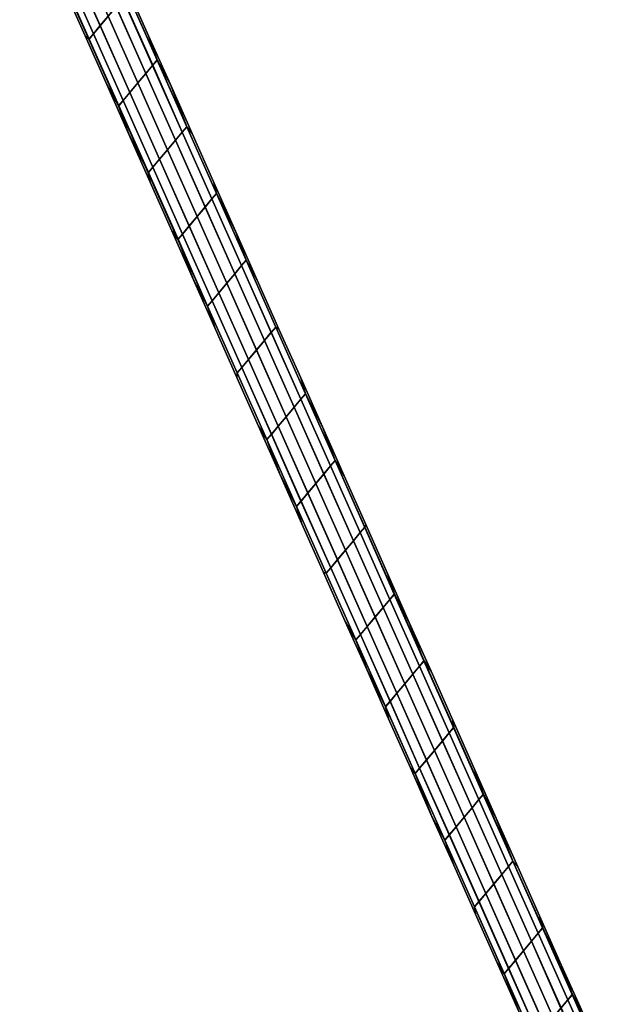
# Model space of a CAD drawing. Header units: centimetres. Extents: x 118 to 897, y -231 to 654.
# Tile 244 of 256: x 688 to 781, y -78 to 74. Entities that reach past the tile are written whole.
import ezdxf

# ---------------------------------------------------------------- set-up
doc = ezdxf.new("R2010")
doc.units = ezdxf.units.CM
doc.header["$MEASUREMENT"] = 0
doc.layers.add('Ben', color=254, linetype='Continuous')
doc.layers.add('IGES level 3', color=254, linetype='Continuous', true_color=0xcad1ee)

# ---------------------------------------------------------------- blocks, each defined once
blk = doc.blocks.new('A$C30CE010A')
at = {"layer": 'IGES level 3'}
mesh = blk.add_polyface(dxfattribs=at)
corners = [(47.26, 90.46, 582.98), (86.97, 90.46, 582.98), (126.68, 90.46, 582.98), (166.38, 90.46, 582.98), (206.09, 90.46, 582.98), (245.8, 90.46, 582.98), (285.51, 90.46, 582.98), (325.21, 90.46, 582.98), (333.1, 90.46, 581.83), (340.32, 90.46, 578.46), (346.28, 90.46, 573.16), (364.88, 90.46, 550.99), (383.49, 90.46, 528.82), (402.09, 90.46, 506.64), (400.58, 90.46, 506.21), (399.24, 90.46, 505.38), (398.19, 90.46, 504.2), (397.5, 90.46, 502.79), (378.89, 90.46, 524.96), (360.29, 90.46, 547.13), (341.68, 90.46, 569.3), (337.03, 90.46, 573.45), (331.38, 90.46, 576.08), (325.21, 90.46, 576.98), (285.51, 90.46, 576.98), (245.8, 90.46, 576.98), (206.09, 90.46, 576.98), (166.38, 90.46, 576.98), (126.68, 90.46, 576.98), (86.97, 90.46, 576.98), (47.26, 90.46, 576.98), (41.09, 90.46, 576.08), (35.45, 90.46, 573.45), (30.79, 90.46, 569.3), (12.19, 90.46, 547.13), (-6.42, 90.46, 524.96), (-25.02, 90.46, 502.79), (-25.71, 90.46, 504.2), (-26.77, 90.46, 505.38), (-28.1, 90.46, 506.21), (-29.62, 90.46, 506.64), (-11.01, 90.46, 528.82), (7.59, 90.46, 550.99), (26.19, 90.46, 573.16), (32.15, 90.46, 578.46), (39.37, 90.46, 581.83), (-25.38, 90.46, 507.35), (-28.8, 90.46, 507.35), (-25.38, 90.46, 506.72)]
mesh.append_faces([[corners[k] for k in face] for face in [(47, 46, 48, 48), (48, 39, 40, 40), (48, 38, 39, 39), (48, 36, 37, 37), (38, 48, 37, 37), (35, 36, 48, 48), (48, 40, 47, 47), (35, 46, 47, 47), (40, 41, 47, 47), (41, 35, 47, 47), (35, 41, 34, 34), (42, 34, 41, 41), (33, 34, 42, 42), (46, 35, 48, 48), (17, 18, 16, 16), (15, 16, 18, 18), (18, 14, 15, 15), (18, 13, 14, 14), (13, 18, 12, 12), (42, 43, 33, 33), (43, 32, 33, 33), (11, 12, 19, 19), (19, 12, 18, 18), (20, 11, 19, 19), (11, 20, 10, 10), (31, 32, 43, 43), (44, 30, 31, 31), (28, 29, 1, 2), (27, 28, 2, 3), (29, 30, 0, 1), (30, 45, 0, 0), (44, 45, 30, 30), (31, 43, 44, 44), (26, 27, 3, 4), (25, 26, 4, 5), (24, 25, 5, 6), (22, 10, 21, 21), (10, 20, 21, 21), (9, 10, 22, 22), (23, 24, 6, 7), (22, 23, 9, 9), (8, 9, 23, 23), (23, 7, 8, 8)]])
mesh = blk.add_polyface(dxfattribs=at)
corners = [(438.17, 84.1, 700.75), (438.86, 82.48, 699.93), (434.27, 82.01, 689.59), (433.58, 83.63, 690.42), (442.77, 84.58, 711.09), (443.46, 82.96, 710.27), (447.36, 85.05, 721.42), (448.05, 83.43, 720.6), (451.95, 85.53, 731.76), (452.64, 83.91, 730.94), (456.54, 86, 742.1), (457.23, 84.38, 741.27), (441.71, 85.68, 712.35), (437.12, 85.21, 702.01), (446.3, 86.16, 722.68), (450.89, 86.63, 733.02), (455.48, 87.11, 743.36), (440.48, 86.06, 713.82), (435.89, 85.59, 703.48), (445.07, 86.54, 724.15), (449.66, 87.01, 734.49), (454.25, 87.49, 744.82), (458.84, 87.96, 755.16), (460.07, 87.58, 753.69), (439.24, 85.67, 715.29), (434.65, 85.2, 704.95), (443.83, 86.15, 725.63), (448.42, 86.62, 735.96), (453.01, 87.1, 746.3), (457.6, 87.57, 756.63), (438.19, 84.57, 716.54), (433.6, 84.09, 706.2), (442.78, 85.04, 726.88), (447.37, 85.52, 737.21), (451.96, 85.99, 747.55), (456.55, 86.47, 757.88), (442.09, 83.4, 727.7), (437.5, 82.92, 717.37), (446.68, 83.87, 738.04), (451.27, 84.35, 748.37), (455.86, 84.82, 758.71), (437.49, 80.42, 696.02), (434.13, 80.07, 688.44), (440.86, 80.77, 703.59), (444.22, 81.11, 711.16), (447.58, 81.46, 718.73), (450.94, 81.81, 726.3), (454.31, 82.16, 733.87), (457.67, 82.51, 741.44), (432.91, 82.44, 707.03), (434.28, 80.75, 710.91), (437.63, 81.1, 718.46), (440.99, 81.45, 726.02), (447.7, 82.14, 741.13), (451.06, 82.49, 748.68), (444.34, 81.79, 733.57), (454.41, 82.84, 756.24), (457.77, 83.18, 763.79)]
mesh.append_faces([[corners[k] for k in face] for face in [(0, 1, 2, 3), (4, 5, 1, 0), (6, 7, 5, 4), (8, 9, 7, 6), (10, 11, 9, 8), (12, 4, 0, 13), (14, 6, 4, 12), (15, 8, 6, 14), (16, 10, 8, 15), (17, 12, 13, 18), (19, 14, 12, 17), (20, 15, 14, 19), (21, 16, 15, 20), (22, 23, 16, 21), (24, 17, 18, 25), (26, 19, 17, 24), (27, 20, 19, 26), (28, 21, 20, 27), (29, 22, 21, 28), (30, 24, 25, 31), (32, 26, 24, 30), (33, 27, 26, 32), (34, 28, 27, 33), (35, 29, 28, 34), (36, 32, 30, 37), (38, 33, 32, 36), (39, 34, 33, 38), (40, 35, 34, 39), (41, 42, 2, 1), (43, 5, 44, 44), (45, 44, 5, 7), (46, 9, 47, 47), (48, 47, 9, 11), (7, 46, 45, 45), (1, 43, 41, 41), (7, 9, 46, 46), (1, 5, 43, 43), (37, 49, 50, 51), (36, 37, 51, 52), (39, 38, 53, 54), (38, 36, 52, 55), (40, 39, 54, 56), (55, 53, 38, 38), (56, 57, 40, 40)]])
mesh = blk.add_polyface(dxfattribs=at)
corners = [(419.81, 82.2, 659.41), (420.5, 80.58, 658.59), (415.91, 80.1, 648.25), (415.22, 81.73, 649.07), (424.4, 82.68, 669.74), (425.09, 81.06, 668.92), (428.99, 83.15, 680.08), (429.68, 81.53, 679.26), (433.58, 83.63, 690.42), (434.27, 82.01, 689.59), (418.75, 83.31, 660.67), (414.16, 82.83, 650.33), (423.34, 83.78, 671), (427.94, 84.26, 681.34), (432.53, 84.73, 691.68), (437.12, 85.21, 702.01), (438.17, 84.1, 700.75), (417.52, 83.68, 662.14), (412.93, 83.21, 651.8), (422.11, 84.16, 672.47), (426.7, 84.63, 682.81), (431.29, 85.11, 693.14), (435.89, 85.59, 703.48), (416.28, 83.3, 663.61), (411.69, 82.82, 653.27), (420.88, 83.77, 673.95), (425.47, 84.25, 684.28), (430.06, 84.72, 694.62), (434.65, 85.2, 704.95), (415.24, 82.19, 664.86), (410.64, 81.72, 654.52), (419.83, 82.67, 675.2), (424.42, 83.14, 685.53), (429.01, 83.62, 695.87), (433.6, 84.09, 706.2), (419.13, 81.02, 676.02), (414.54, 80.54, 665.69), (423.73, 81.49, 686.36), (428.32, 81.97, 696.69), (432.91, 82.44, 707.03), (437.5, 82.92, 717.37), (438.19, 84.57, 716.54), (420.68, 78.68, 658.16), (417.32, 78.33, 650.59), (424.04, 79.03, 665.73), (427.4, 79.37, 673.3), (430.77, 79.72, 680.87), (434.13, 80.07, 688.44), (413.95, 77.98, 643.02), (411.32, 79.63, 637.91), (420.86, 79.36, 680.69), (424.21, 79.71, 688.25), (427.57, 80.06, 695.8), (414.14, 78.67, 665.58), (417.5, 79.01, 673.14), (430.92, 80.4, 703.36), (434.28, 80.75, 710.91)]
mesh.append_faces([[corners[k] for k in face] for face in [(0, 1, 2, 3), (4, 5, 1, 0), (6, 7, 5, 4), (8, 9, 7, 6), (10, 0, 3, 11), (12, 4, 0, 10), (13, 6, 4, 12), (14, 8, 6, 13), (15, 16, 8, 14), (17, 10, 11, 18), (19, 12, 10, 17), (20, 13, 12, 19), (21, 14, 13, 20), (22, 15, 14, 21), (23, 17, 18, 24), (25, 19, 17, 23), (26, 20, 19, 25), (27, 21, 20, 26), (28, 22, 21, 27), (29, 23, 24, 30), (31, 25, 23, 29), (32, 26, 25, 31), (33, 27, 26, 32), (34, 28, 27, 33), (35, 31, 29, 36), (37, 32, 31, 35), (38, 33, 32, 37), (39, 34, 33, 38), (40, 41, 34, 39), (42, 43, 2, 1), (44, 42, 1, 5), (45, 7, 46, 46), (47, 46, 7, 9), (5, 45, 44, 44), (2, 43, 48, 48), (48, 49, 2, 2), (45, 5, 7, 7), (37, 35, 50, 51), (38, 37, 51, 52), (35, 36, 53, 54), (54, 50, 35, 35), (52, 55, 38, 38), (39, 38, 55, 55), (56, 39, 55, 55)]])
mesh = blk.add_polyface(dxfattribs=at)
corners = [(396.86, 79.82, 607.73), (397.55, 78.2, 606.91), (392.95, 77.73, 596.57), (392.27, 79.35, 597.39), (401.45, 80.3, 618.06), (402.14, 78.68, 617.24), (406.04, 80.78, 628.4), (406.73, 79.15, 627.58), (410.63, 81.25, 638.74), (411.32, 79.63, 637.91), (415.22, 81.73, 649.07), (415.91, 80.1, 648.25), (395.8, 80.93, 608.99), (391.21, 80.45, 598.65), (400.39, 81.4, 619.32), (404.98, 81.88, 629.66), (409.57, 82.36, 640), (414.16, 82.83, 650.33), (394.57, 81.31, 610.46), (389.98, 80.83, 600.12), (399.16, 81.78, 620.79), (403.75, 82.26, 631.13), (408.34, 82.73, 641.46), (412.93, 83.21, 651.8), (393.33, 80.92, 611.93), (388.74, 80.44, 601.59), (397.92, 81.39, 622.27), (402.51, 81.87, 632.6), (407.1, 82.35, 642.94), (411.69, 82.82, 653.27), (396.87, 80.29, 623.52), (392.28, 79.81, 613.18), (401.46, 80.77, 633.85), (406.05, 81.24, 644.19), (410.64, 81.72, 654.52), (396.18, 78.64, 624.34), (391.59, 78.17, 614.01), (400.77, 79.12, 634.68), (405.36, 79.59, 645.01), (409.95, 80.07, 655.35), (414.54, 80.54, 665.69), (415.24, 82.19, 664.86), (390.42, 75.54, 590.03), (393.78, 75.89, 597.6), (397.14, 76.24, 605.17), (400.5, 76.59, 612.74), (403.87, 76.94, 620.31), (410.59, 77.63, 635.45), (407.23, 77.29, 627.88), (413.95, 77.98, 643.02), (390.66, 76.24, 612.7), (394.01, 76.58, 620.26), (397.37, 76.93, 627.81), (400.72, 77.28, 635.36), (404.08, 77.62, 642.92), (407.43, 77.97, 650.47), (410.79, 78.32, 658.03), (414.14, 78.67, 665.58)]
mesh.append_faces([[corners[k] for k in face] for face in [(0, 1, 2, 3), (4, 5, 1, 0), (6, 7, 5, 4), (8, 9, 7, 6), (10, 11, 9, 8), (12, 0, 3, 13), (14, 4, 0, 12), (15, 6, 4, 14), (16, 8, 6, 15), (17, 10, 8, 16), (18, 12, 13, 19), (20, 14, 12, 18), (21, 15, 14, 20), (22, 16, 15, 21), (23, 17, 16, 22), (24, 18, 19, 25), (26, 20, 18, 24), (27, 21, 20, 26), (28, 22, 21, 27), (29, 23, 22, 28), (30, 26, 24, 31), (32, 27, 26, 30), (33, 28, 27, 32), (34, 29, 28, 33), (35, 30, 31, 36), (37, 32, 30, 35), (38, 33, 32, 37), (39, 34, 33, 38), (40, 41, 34, 39), (42, 2, 43, 43), (44, 43, 2, 1), (44, 1, 45, 45), (45, 5, 46, 46), (47, 48, 7, 9), (47, 9, 49, 49), (48, 46, 5, 7), (45, 1, 5, 5), (35, 36, 50, 51), (37, 35, 52, 53), (39, 38, 54, 55), (40, 39, 56, 57), (38, 37, 53, 54), (51, 52, 35, 35), (55, 56, 39, 39)]])
mesh = blk.add_polyface(dxfattribs=at)
corners = [(438.2, 77.54, 716.53), (437.51, 79.16, 717.35), (432.92, 78.69, 707.02), (433.61, 77.07, 706.2), (442.79, 78.02, 726.87), (442.1, 79.64, 727.69), (447.38, 78.49, 737.2), (446.69, 80.12, 738.03), (451.97, 78.97, 747.54), (451.28, 80.59, 748.36), (456.56, 79.44, 757.88), (455.87, 81.07, 758.7), (439.25, 76.44, 715.27), (434.66, 75.96, 704.94), (443.85, 76.91, 725.61), (448.44, 77.39, 735.94), (453.03, 77.86, 746.28), (457.62, 78.34, 756.62), (440.49, 76.06, 713.8), (435.9, 75.59, 703.47), (445.08, 76.54, 724.14), (449.67, 77.01, 734.48), (454.26, 77.49, 744.81), (458.85, 77.96, 755.15), (441.72, 76.45, 712.33), (437.13, 75.97, 701.99), (446.31, 76.92, 722.67), (450.9, 77.4, 733), (455.5, 77.87, 743.34), (442.77, 77.55, 711.08), (438.18, 77.08, 700.74), (447.36, 78.03, 721.42), (451.95, 78.5, 731.75), (456.55, 78.98, 742.09), (438.87, 78.73, 699.92), (433.59, 76.6, 690.41), (434.28, 78.25, 689.58), (443.46, 79.2, 710.25), (448.06, 79.68, 720.59), (452.65, 80.15, 730.93), (457.24, 80.63, 741.26), (437.63, 81.1, 718.46), (434.28, 80.75, 710.91), (440.99, 81.45, 726.02), (444.34, 81.79, 733.57), (447.7, 82.14, 741.13), (454.41, 82.84, 756.24), (451.06, 82.49, 748.68), (457.77, 83.18, 763.79), (434.13, 80.07, 688.44), (437.49, 80.42, 696.02), (440.86, 80.77, 703.59), (447.58, 81.46, 718.73), (450.94, 81.81, 726.3), (454.31, 82.16, 733.87), (457.67, 82.51, 741.44), (444.22, 81.11, 711.16)]
mesh.append_faces([[corners[k] for k in face] for face in [(0, 1, 2, 3), (4, 5, 1, 0), (6, 7, 5, 4), (8, 9, 7, 6), (10, 11, 9, 8), (12, 0, 3, 13), (14, 4, 0, 12), (15, 6, 4, 14), (16, 8, 6, 15), (17, 10, 8, 16), (18, 12, 13, 19), (20, 14, 12, 18), (21, 15, 14, 20), (22, 16, 15, 21), (23, 17, 16, 22), (24, 18, 19, 25), (26, 20, 18, 24), (27, 21, 20, 26), (28, 22, 21, 27), (29, 24, 25, 30), (31, 26, 24, 29), (32, 27, 26, 31), (33, 28, 27, 32), (34, 30, 35, 36), (37, 29, 30, 34), (38, 31, 29, 37), (39, 32, 31, 38), (40, 33, 32, 39), (41, 42, 2, 1), (43, 5, 44, 44), (44, 7, 45, 45), (43, 41, 1, 5), (46, 47, 9, 11), (46, 11, 48, 48), (47, 45, 7, 9), (5, 7, 44, 44), (34, 36, 49, 50), (51, 34, 50, 50), (39, 38, 52, 53), (40, 39, 54, 55), (38, 37, 56, 52), (53, 54, 39, 39), (51, 56, 37, 37), (51, 37, 34, 34)]])
mesh = blk.add_polyface(dxfattribs=at)
corners = [(374.59, 75.83, 555.23), (374.78, 74.82, 555), (372.48, 74.58, 549.83), (372.3, 75.59, 550.06), (374.32, 76.65, 555.55), (373.9, 77.45, 556.05), (378.49, 77.92, 566.38), (379.18, 76.3, 565.56), (383.08, 78.4, 576.72), (383.77, 76.78, 575.9), (387.67, 78.87, 587.06), (388.36, 77.25, 586.23), (392.27, 79.35, 597.39), (392.95, 77.73, 596.57), (373.42, 78.07, 556.62), (372.84, 78.55, 557.31), (377.43, 79.03, 567.64), (382.03, 79.5, 577.98), (386.62, 79.98, 588.32), (391.21, 80.45, 598.65), (372.25, 78.83, 558.02), (371.61, 78.93, 558.78), (376.2, 79.41, 569.11), (380.79, 79.88, 579.45), (385.39, 80.36, 589.78), (389.98, 80.83, 600.12), (379.56, 79.49, 580.92), (374.97, 79.02, 570.59), (384.15, 79.97, 591.26), (388.74, 80.44, 601.59), (378.51, 78.39, 582.17), (373.92, 77.91, 571.84), (383.1, 78.86, 592.51), (387.69, 79.34, 602.84), (392.28, 79.81, 613.18), (393.33, 80.92, 611.93), (377.82, 76.74, 583), (373.22, 76.27, 572.66), (382.41, 77.22, 593.33), (387, 77.69, 603.67), (391.59, 78.17, 614.01), (376.97, 74.15, 559.74), (380.33, 74.5, 567.32), (383.69, 74.85, 574.89), (373.6, 73.8, 552.17), (387.05, 75.2, 582.46), (390.42, 75.54, 590.03), (377.23, 74.85, 582.48), (380.59, 75.19, 590.04), (383.95, 75.54, 597.59), (387.3, 75.89, 605.15), (390.66, 76.24, 612.7), (373.88, 74.5, 574.93)]
mesh.append_faces([[corners[k] for k in face] for face in [(0, 1, 2, 3), (4, 5, 6, 6), (7, 0, 4, 4), (6, 7, 4, 4), (8, 9, 7, 6), (10, 11, 9, 8), (12, 13, 11, 10), (14, 15, 16, 16), (6, 5, 14, 14), (16, 6, 14, 14), (17, 8, 6, 16), (18, 10, 8, 17), (19, 12, 10, 18), (20, 21, 22, 22), (16, 15, 20, 20), (22, 16, 20, 20), (23, 17, 16, 22), (24, 18, 17, 23), (25, 19, 18, 24), (26, 23, 22, 27), (28, 24, 23, 26), (29, 25, 24, 28), (30, 26, 27, 31), (32, 28, 26, 30), (33, 29, 28, 32), (34, 35, 29, 33), (36, 30, 31, 37), (38, 32, 30, 36), (39, 33, 32, 38), (40, 34, 33, 39), (41, 7, 42, 42), (43, 42, 7, 9), (41, 44, 1, 1), (41, 1, 7, 7), (45, 43, 9, 11), (45, 11, 46, 46), (2, 1, 44, 44), (1, 0, 7, 7), (46, 11, 13, 13), (38, 36, 47, 48), (39, 38, 49, 50), (40, 39, 50, 51), (36, 37, 52, 47), (48, 49, 38, 38)]])
mesh = blk.add_polyface(dxfattribs=at)
corners = [(415.24, 75.17, 664.85), (414.55, 76.79, 665.67), (409.96, 76.31, 655.34), (410.65, 74.69, 654.52), (419.83, 75.64, 675.19), (419.14, 77.26, 676.01), (424.42, 76.12, 685.52), (423.73, 77.74, 686.35), (429.01, 76.59, 695.86), (428.33, 78.21, 696.68), (433.61, 77.07, 706.2), (432.92, 78.69, 707.02), (416.3, 74.06, 663.59), (411.71, 73.59, 653.26), (420.89, 74.54, 673.93), (425.48, 75.01, 684.26), (430.07, 75.49, 694.6), (434.66, 75.96, 704.94), (417.53, 73.68, 662.12), (412.94, 73.21, 651.79), (422.12, 74.16, 672.46), (426.71, 74.63, 682.8), (431.3, 75.11, 693.13), (435.9, 75.59, 703.47), (418.77, 74.07, 660.65), (414.18, 73.6, 650.31), (423.36, 74.55, 670.99), (427.95, 75.02, 681.32), (432.54, 75.5, 691.66), (437.13, 75.97, 701.99), (419.82, 75.18, 659.4), (415.23, 74.7, 649.06), (424.41, 75.65, 669.74), (429, 76.13, 680.07), (433.59, 76.6, 690.41), (438.18, 77.08, 700.74), (415.92, 76.35, 648.24), (410.64, 74.23, 638.73), (411.33, 75.87, 637.9), (420.51, 76.82, 658.57), (425.1, 77.3, 668.91), (429.69, 77.78, 679.25), (434.28, 78.25, 689.58), (417.5, 79.01, 673.14), (414.14, 78.67, 665.58), (420.86, 79.36, 680.69), (424.21, 79.71, 688.25), (427.57, 80.06, 695.8), (434.28, 80.75, 710.91), (430.92, 80.4, 703.36), (417.32, 78.33, 650.59), (420.68, 78.68, 658.16), (424.04, 79.03, 665.73), (430.77, 79.72, 680.87), (434.13, 80.07, 688.44), (427.4, 79.37, 673.3), (410.59, 77.63, 635.45), (413.95, 77.98, 643.02)]
mesh.append_faces([[corners[k] for k in face] for face in [(0, 1, 2, 3), (4, 5, 1, 0), (6, 7, 5, 4), (8, 9, 7, 6), (10, 11, 9, 8), (12, 0, 3, 13), (14, 4, 0, 12), (15, 6, 4, 14), (16, 8, 6, 15), (17, 10, 8, 16), (18, 12, 13, 19), (20, 14, 12, 18), (21, 15, 14, 20), (22, 16, 15, 21), (23, 17, 16, 22), (24, 18, 19, 25), (26, 20, 18, 24), (27, 21, 20, 26), (28, 22, 21, 27), (29, 23, 22, 28), (30, 24, 25, 31), (32, 26, 24, 30), (33, 27, 26, 32), (34, 28, 27, 33), (35, 29, 28, 34), (36, 31, 37, 38), (39, 30, 31, 36), (40, 32, 30, 39), (41, 33, 32, 40), (42, 34, 33, 41), (43, 44, 1, 5), (45, 7, 46, 46), (47, 46, 7, 9), (5, 45, 43, 43), (45, 5, 7, 7), (11, 48, 49, 49), (9, 11, 49, 47), (39, 36, 50, 51), (40, 39, 51, 52), (42, 41, 53, 54), (41, 40, 55, 53), (36, 38, 56, 57), (57, 50, 36, 36), (52, 55, 40, 40)]])
mesh = blk.add_polyface(dxfattribs=at)
corners = [(396.88, 73.27, 623.51), (396.19, 74.89, 624.33), (391.6, 74.41, 613.99), (392.29, 72.79, 613.17), (401.47, 73.74, 633.84), (400.78, 75.36, 634.67), (406.06, 74.22, 644.18), (405.37, 75.84, 645), (410.65, 74.69, 654.52), (409.96, 76.31, 655.34), (393.35, 71.69, 611.91), (387.7, 72.32, 602.84), (388.75, 71.21, 601.58), (397.94, 72.16, 622.25), (402.53, 72.64, 632.58), (407.12, 73.11, 642.92), (411.71, 73.59, 653.26), (394.58, 71.31, 610.44), (389.99, 70.83, 600.11), (399.17, 71.78, 620.78), (403.76, 72.26, 631.12), (408.35, 72.73, 641.45), (412.94, 73.21, 651.79), (395.81, 71.7, 608.97), (391.22, 71.22, 598.63), (400.4, 72.17, 619.31), (405, 72.65, 629.64), (409.59, 73.12, 639.98), (414.18, 73.6, 650.31), (396.86, 72.8, 607.72), (392.27, 72.33, 597.38), (401.45, 73.28, 618.06), (406.04, 73.75, 628.39), (410.64, 74.23, 638.73), (415.23, 74.7, 649.06), (392.96, 73.97, 596.56), (387.68, 71.85, 587.05), (388.37, 73.5, 586.22), (397.56, 74.45, 606.89), (402.15, 74.92, 617.23), (406.74, 75.4, 627.57), (411.33, 75.87, 637.9), (390.66, 76.24, 612.7), (394.01, 76.58, 620.26), (397.37, 76.93, 627.81), (404.08, 77.62, 642.92), (400.72, 77.28, 635.36), (407.43, 77.97, 650.47), (414.14, 78.67, 665.58), (410.79, 78.32, 658.03), (414.55, 76.79, 665.67), (390.42, 75.54, 590.03), (393.78, 75.89, 597.6), (397.14, 76.24, 605.17), (403.87, 76.94, 620.31), (407.23, 77.29, 627.88), (410.59, 77.63, 635.45), (400.5, 76.59, 612.74)]
mesh.append_faces([[corners[k] for k in face] for face in [(0, 1, 2, 3), (4, 5, 1, 0), (6, 7, 5, 4), (8, 9, 7, 6), (10, 3, 11, 12), (13, 0, 3, 10), (14, 4, 0, 13), (15, 6, 4, 14), (16, 8, 6, 15), (17, 10, 12, 18), (19, 13, 10, 17), (20, 14, 13, 19), (21, 15, 14, 20), (22, 16, 15, 21), (23, 17, 18, 24), (25, 19, 17, 23), (26, 20, 19, 25), (27, 21, 20, 26), (28, 22, 21, 27), (29, 23, 24, 30), (31, 25, 23, 29), (32, 26, 25, 31), (33, 27, 26, 32), (34, 28, 27, 33), (35, 30, 36, 37), (38, 29, 30, 35), (39, 31, 29, 38), (40, 32, 31, 39), (41, 33, 32, 40), (42, 2, 43, 43), (43, 1, 44, 44), (45, 46, 5, 7), (45, 7, 47, 47), (46, 44, 1, 5), (48, 49, 9, 50), (9, 49, 47, 47), (43, 2, 1, 1), (47, 7, 9, 9), (35, 37, 51, 52), (38, 35, 52, 53), (40, 39, 54, 55), (41, 40, 55, 56), (39, 38, 53, 57), (57, 54, 39, 39)]])
mesh = blk.add_polyface(dxfattribs=at)
corners = [(378.51, 71.37, 582.16), (377.83, 72.99, 582.99), (373.23, 72.51, 572.65), (373.92, 70.89, 571.83), (383.11, 71.84, 592.5), (382.42, 73.46, 593.32), (387.7, 72.32, 602.84), (387.01, 73.94, 603.66), (392.29, 72.79, 613.17), (391.6, 74.41, 613.99), (379.57, 70.26, 580.9), (374.98, 69.79, 570.57), (384.16, 70.74, 591.24), (388.75, 71.21, 601.58), (370.99, 69.03, 559.52), (371.62, 68.93, 558.76), (376.21, 69.41, 569.1), (380.8, 69.88, 579.44), (385.39, 70.36, 589.77), (389.99, 70.83, 600.11), (377.45, 69.8, 567.63), (372.86, 69.32, 557.29), (382.04, 70.27, 577.96), (386.63, 70.75, 588.3), (391.22, 71.22, 598.63), (373.43, 69.81, 556.6), (373.91, 70.42, 556.04), (378.5, 70.9, 566.38), (383.09, 71.38, 576.71), (387.68, 71.85, 587.05), (392.27, 72.33, 597.38), (374.6, 72.07, 555.21), (374.33, 71.24, 555.54), (372.03, 71, 550.37), (372.3, 71.83, 550.05), (371.61, 70.19, 550.87), (379.19, 72.55, 565.55), (383.78, 73.02, 575.89), (388.37, 73.5, 586.22), (374.78, 73.06, 555), (372.49, 72.82, 549.83), (377.23, 74.85, 582.48), (373.88, 74.5, 574.93), (380.59, 75.19, 590.04), (383.95, 75.54, 597.59), (387.3, 75.89, 605.15), (390.66, 76.24, 612.7), (380.33, 74.5, 567.32), (383.69, 74.85, 574.89), (387.05, 75.2, 582.46), (376.97, 74.15, 559.74), (373.6, 73.8, 552.17), (390.42, 75.54, 590.03)]
mesh.append_faces([[corners[k] for k in face] for face in [(0, 1, 2, 3), (4, 5, 1, 0), (6, 7, 5, 4), (8, 9, 7, 6), (10, 0, 3, 11), (12, 4, 0, 10), (13, 6, 4, 12), (14, 15, 16, 16), (16, 11, 14, 14), (17, 10, 11, 16), (18, 12, 10, 17), (19, 13, 12, 18), (20, 16, 15, 21), (22, 17, 16, 20), (23, 18, 17, 22), (24, 19, 18, 23), (25, 26, 27, 27), (20, 21, 25, 25), (27, 20, 25, 25), (28, 22, 20, 27), (29, 23, 22, 28), (30, 24, 23, 29), (31, 32, 33, 34), (32, 26, 35, 33), (32, 31, 36, 36), (27, 26, 32, 32), (36, 27, 32, 32), (37, 28, 27, 36), (38, 29, 28, 37), (39, 31, 34, 40), (41, 42, 2, 1), (43, 41, 1, 5), (43, 5, 44, 44), (44, 7, 45, 45), (46, 45, 7, 9), (44, 5, 7, 7), (39, 36, 31, 31), (37, 36, 47, 48), (38, 37, 48, 49), (50, 39, 51, 51), (40, 51, 39, 39), (36, 50, 47, 47), (50, 36, 39, 39), (49, 52, 38, 38)]])
mesh = blk.add_polyface(dxfattribs=at)
corners = [(325.21, 55.46, 576.98), (278.89, 55.46, 576.98), (232.56, 55.46, 576.98), (186.24, 55.46, 576.98), (139.91, 55.46, 576.98), (93.59, 55.46, 576.98), (47.26, 55.46, 576.98), (41.09, 55.46, 576.08), (35.45, 55.46, 573.45), (30.79, 55.46, 569.3), (2.51, 55.46, 535.61), (-25.76, 55.46, 501.91), (-30.36, 55.46, 505.77), (-2.08, 55.46, 539.46), (26.19, 55.46, 573.16), (32.15, 55.46, 578.46), (39.37, 55.46, 581.83), (47.26, 55.46, 582.98), (93.59, 55.46, 582.98), (139.91, 55.46, 582.98), (186.24, 55.46, 582.98), (232.56, 55.46, 582.98), (278.89, 55.46, 582.98), (325.21, 55.46, 582.98), (333.1, 55.46, 581.83), (340.32, 55.46, 578.46), (346.28, 55.46, 573.16), (374.55, 55.46, 539.46), (402.83, 55.46, 505.77), (398.23, 55.46, 501.91), (369.96, 55.46, 535.61), (341.68, 55.46, 569.3), (337.03, 55.46, 573.45), (331.38, 55.46, 576.08)]
mesh.append_faces([[corners[k] for k in face] for face in [(10, 11, 12, 12), (12, 13, 10, 10), (8, 9, 14, 14), (13, 14, 9, 9), (14, 7, 8, 8), (7, 14, 15, 15), (9, 10, 13, 13), (28, 30, 27, 27), (29, 30, 28, 28), (26, 31, 32, 32), (33, 26, 32, 32), (27, 31, 26, 26), (26, 33, 25, 25), (30, 31, 27, 27), (6, 7, 15, 15), (4, 5, 18, 19), (16, 6, 15, 15), (3, 4, 19, 20), (17, 18, 5, 6), (6, 16, 17, 17), (0, 1, 22, 23), (33, 0, 25, 25), (0, 24, 25, 25), (1, 2, 21, 22), (24, 0, 23, 23), (20, 21, 2, 3)]])

msp = doc.modelspace()

# ---------------------------------------------------------------- block references
at = {"layer": 'Ben', "extrusion": (-3.8e-15, -1, -1e-16)}
msp.add_blockref('A$C30CE010A', (320.98, 211.52, -654.13), dxfattribs=at)

doc.saveas('drawing.dxf')
